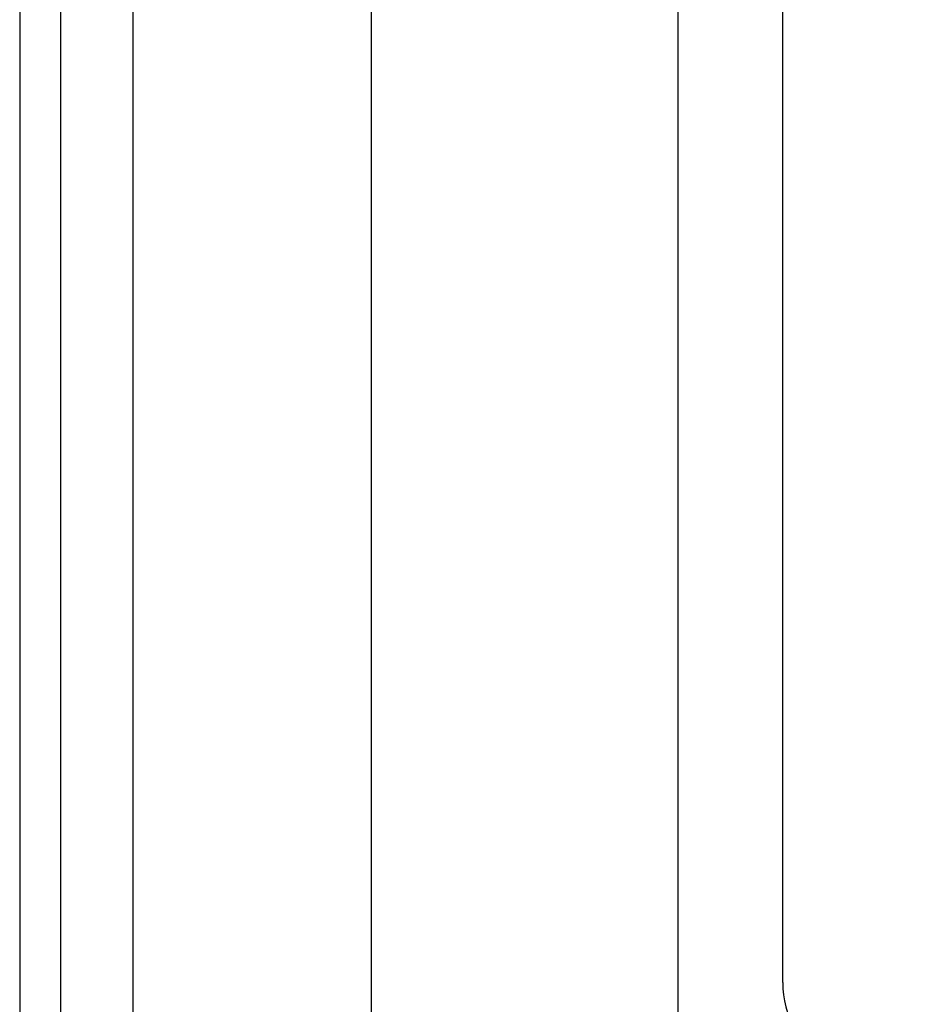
# Model space of a CAD drawing. Header units: inches. Extents: x 2.8 to 80.3, y 4.6 to 43.1.
# Tile 38 of 83: x 2.8 to 4, y 29.2 to 30.4. Entities that reach past the tile are written whole.
import ezdxf

# ---------------------------------------------------------------- set-up
doc = ezdxf.new("R2010")
doc.units = ezdxf.units.IN
doc.header["$MEASUREMENT"] = 0
doc.layers.add('Visible Edges(ANSI)', color=7, linetype='Continuous', lineweight=25)
doc.layers.add('Visible Tangent Edges(ANSI)', color=7, linetype='Continuous', lineweight=25)

msp = doc.modelspace()

# ---------------------------------------------------------------- linework, layer by layer
at = {"layer": 'Visible Edges(ANSI)'}
for p, q in [((2.8021, 32.6239), (2.8021, 13.1129)), ((2.8551, 13.1129), (2.8551, 32.6239)), ((3.2541, 28.9028), (3.2541, 31.9515)), ((3.6478, 31.9515), (3.6478, 28.9037)), ((3.7826, 29.1989), (3.7826, 31.6809))]:
    msp.add_line(p, q, dxfattribs=at)
msp.add_arc((3.9076, 29.1989), 0.125, 180, 295.1296, dxfattribs=at)
at = {"layer": 'Visible Tangent Edges(ANSI)'}
msp.add_line((2.9481, 13.1129), (2.9481, 32.6239), dxfattribs=at)

doc.saveas('drawing.dxf')
